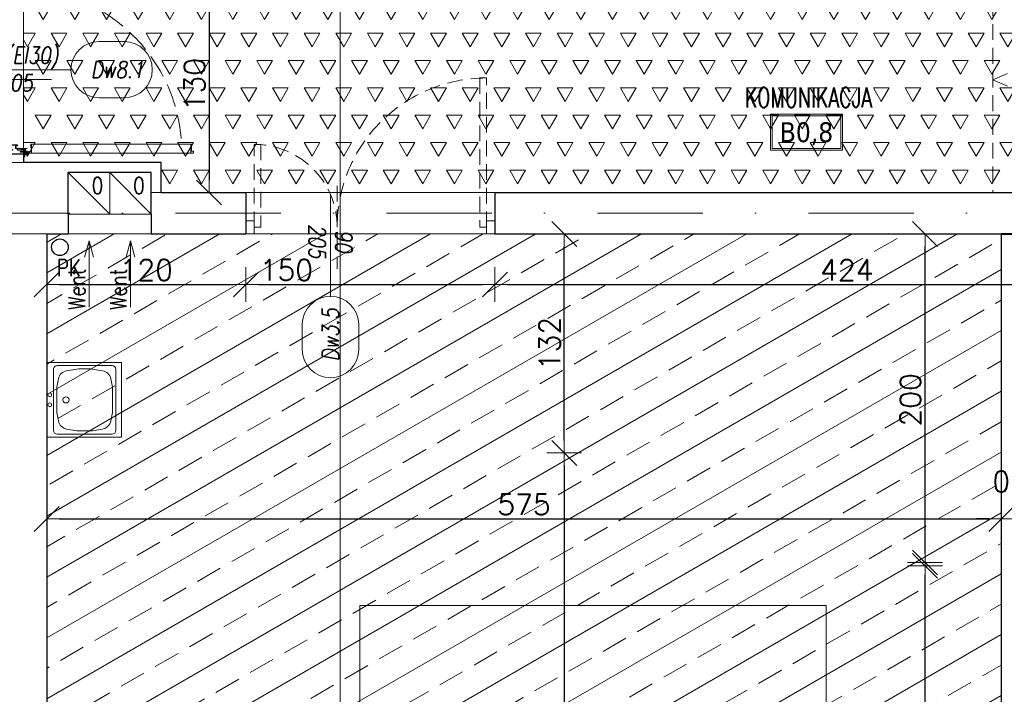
# Model space of a CAD drawing. Header units: millimetres. Extents: x 28291 to 177760, y -399809 to -170937.
# Tile 145 of 256: x 51087 to 51681, y -195229 to -194822. Entities that reach past the tile are written whole.
import ezdxf
from ezdxf.enums import TextEntityAlignment as Align

# ---------------------------------------------------------------- set-up
doc = ezdxf.new("R2010")
doc.units = ezdxf.units.MM
for name, pattern in [('CARKOVANA', [7.5, 5, -2.5]), ('CENTER', [0.6, 0.375, -0.075, 0.075, -0.075]), ('DASHDOT', [25.4, 12.7, -6.35, 0, -6.35]), ('Hidden Line', [391.222223, 282.222223, -109]), ('HIDDEN2', [4.7625, 3.175, -1.5875])]:
    doc.linetypes.add(name, pattern=pattern)
doc.layers.get('0').update_dxf_attribs({"lineweight": 0})
for name, color, linetype, lineweight in [('!! 0_ Istn-sciany', 3, 'Continuous', 30), ('!! 0_ Istn-widok', 1, 'Continuous', 15), ('!! 0_Istn-drzwi', 1, 'Continuous', 13), ('!! 0_Istn-went', 5, 'Continuous', 13), ('!! 0_Opis_pom', 9, 'Continuous', 13), ('!! 1_PROJ Sciany', 2, 'Continuous', 40), ('!! 2_POSADZKA OBRYS', 181, 'Continuous', 0), ('!! 2_posadzki winyle 1', 31, 'Continuous', 9), ('!! 2_posadzki winyle 2', 43, 'Continuous', 9), ('!! wymiary osi', 250, 'Continuous', 9), ('0-osie-liniA', 14, 'DASHDOT', 5)]:
    doc.layers.add(name, color=color, linetype=linetype, lineweight=lineweight)
for name, color, linetype, lineweight, true_color in [('!! 0_Istn-armatura', 9, 'Continuous', 9, 0x808080), ('!! 1_drzwi-linia - zrealizowane', 7, 'Continuous', 5, 0x7a7a7a), ('!! 1_Wyburzenia', 252, 'CARKOVANA', 13, 0x696969), ('!! 2_OPIS DRZWI ZREAZL', 7, 'Continuous', 5, 0xb5b5b5)]:
    doc.layers.add(name, color=color, linetype=linetype, lineweight=lineweight, true_color=true_color)
doc.layers.add('!! 0_opis pionów', color=4, linetype='Continuous')
doc.layers.add('!! 0_ramki', color=66, linetype='Continuous', lineweight=9, plot=False)
doc.styles.add('50', font='ROMANS.shx', dxfattribs={"width": 0.8, "height": 10})
doc.styles.add('ARCHETYP', font='romans.shx', dxfattribs={"height": 15})
doc.styles.add('ARIAL', font='tahoma.ttf')
doc.styles.add('TXT', font='simplex.shx')
doc.dimstyles.new('DIM50', dxfattribs={"dimscale": 5, "dimtxt": 2.5, "dimasz": 1.5, "dimexe": 0, "dimexo": 0, "dimgap": 0.5, "dimtad": 1, "dimdec": 4, "dimrnd": 0.5, "dimdsep": 46, "dimtxsty": 'TXT', "dimblk1": 'TICK1', "dimblk2": 'TICK1', "dimsah": 1, "dimcen": 0, "dimse1": 1, "dimse2": 1, "dimclrd": 1, "dimclre": 7, "dimclrt": 9, "dimadec": 0, "dimazin": 0, "dimtfac": 1, "dimtdec": 4, "dimtmove": 2, "dimatfit": 3, "dimldrblk": 'TICK1', "dimfxl": 1, "dimtolj": 1, "dimarcsym": 0})

# ---------------------------------------------------------------- blocks, each defined once
blk = doc.blocks.new('A$C04090CF1')
for p, q in [((0, 60), (60, 60)), ((0, 0), (0, 60)), ((54.5, 55.5), (5.5, 55.5)), ((60, 60), (60, 0)), ((2.5, 8.5), (2.5, 52.5)), ((13.04, 51.51), (19.82, 52.74)), ((46.96, 51.51), (40.18, 52.74)), ((57.5, 8.5), (57.5, 52.5)), ((5.22, 36.82), (6.58, 44.95)), ((54.78, 36.82), (53.42, 44.95)), ((6.58, 16.05), (5.22, 24.18)), ((53.42, 16.05), (54.78, 24.18)), ((19.82, 8.26), (13.04, 9.49)), ((40.18, 8.26), (46.96, 9.49)), ((60, 0), (0, 0)), ((54.5, 5.5), (5.5, 5.5))]:
    blk.add_line(p, q)
for points in [[(19.82, 52.74), (40.18, 52.74)], [(19.82, 8.26), (40.18, 8.26)]]:
    blk.add_lwpolyline(points)
for centre, radius in [((30, 15.5), 2.5), ((26, 2.48), 1.5), ((34, 2.48), 1.5)]:
    blk.add_circle(centre, radius)
for centre, radius, start, end in [((5.5, 52.5), 3, 90, 180), ((54.5, 52.5), 3, 0, 90), ((14.47, 43.64), 8, 100.30485, 170.53768), ((45.53, 43.64), 8, 9.46232, 79.69515), ((188.36, 30.5), 183.25, 178.0251, 181.9749), ((-128.36, 30.5), 183.25, 358.0251, 1.9749), ((14.47, 17.36), 8, 189.46232, 259.69515), ((45.53, 17.36), 8, 280.30485, 350.53768), ((5.5, 8.5), 3, 180, 270), ((54.5, 8.5), 3, 270, 0)]:
    blk.add_arc(centre, radius, start, end)
blk = doc.blocks.new('A$C1F8E0840')
at = {"linetype": 'Continuous', "xscale": 0.75, "yscale": 0.75, "zscale": 0.75}
blk.add_blockref('A$C04090CF1', (-22.5, 0), dxfattribs=at)
blk = doc.blocks.new('BLOK OSI')
at = {"layer": '0-osie-liniA', "ltscale": 5}
blk.add_lwpolyline([(48639.25763, -195002.0883), (55442.2848, -195002.0883)], dxfattribs=at)
blk = doc.blocks.new('1_ok-opis')
blk.add_line((0, 111.61), (0, 50))
for points in [[(-17, 128.61), (-17, 143.61)], [(17, 128.61), (17, 143.61)]]:
    blk.add_lwpolyline(points)
for centre, start, end in [((0, 143.61), 0, 180), ((0, 128.61), 180, 0)]:
    blk.add_arc(centre, 17, start, end)
at = {"style": 'ARCHETYP'}
for tag, height, rotation, p in [('NR', 12, 90, (0, 136.9)), ('NR', 12, 270, (0, 136.9)), ('SZEROKOŚĆ', 10, 90, (-8, 78.29)), ('WYSOKOŚĆ', 10, 270, (-8, 78.29)), ('WYSOKOŚĆ', 10, 90, (8, 78.29)), ('SZEROKOŚĆ', 10, 270, (8, 78.29))]:
    blk.add_attdef(tag, text='', height=height, rotation=rotation, dxfattribs=at).set_placement(p, align=Align.MIDDLE)
blk = doc.blocks.new('TICK1')
at = {"color": 2}
blk.add_line((-1, -1), (1, 1), dxfattribs=at)
at = {"color": 0}
for p, q in [((0, -1.4), (0, 1.4)), ((0, 0), (-1, 0))]:
    blk.add_line(p, q, dxfattribs=at)
blk = doc.blocks.new('*D2559')
at = {"layer": '!! wymiary osi', "color": 1, "lineweight": -2, "transparency": 16777216}
blk.add_line((51111.21, -195123.33), (51671.21, -195123.33), dxfattribs=at)
at = {"layer": 'DEFPOINTS', "color": 0, "transparency": 16777216}
for p in [(51103.71, -195083.59), (51678.71, -195083.59), (51678.71, -195123.33)]:
    blk.add_point(p, dxfattribs=at)
at = {"layer": '!! wymiary osi', "color": 1, "lineweight": -2, "transparency": 16777216, "xscale": 7.5, "yscale": 7.5, "zscale": 7.5, "rotation": 180}
blk.add_blockref('TICK1', (51103.71, -195123.33), dxfattribs=at)
at = {"layer": '!! wymiary osi', "color": 1, "lineweight": -2, "transparency": 16777216, "xscale": 7.5, "yscale": 7.5, "zscale": 7.5}
blk.add_blockref('TICK1', (51678.71, -195123.33), dxfattribs=at)
at = {"layer": '!! wymiary osi', "color": 9, "transparency": 16777216, "insert": (51391.21, -195114.58), "char_height": 12.5, "attachment_point": 5, "style": 'TXT'}
blk.add_mtext('\\A1;575', dxfattribs=at)
blk = doc.blocks.new('*D2560')
at = {"layer": '!! wymiary osi', "color": 1, "lineweight": -2, "transparency": 16777216}
for p, q in [((51671.21, -195123.33), (51663.71, -195123.33)), ((51686.21, -195123.33), (51693.71, -195123.33))]:
    blk.add_line(p, q, dxfattribs=at)
at = {"layer": 'DEFPOINTS', "color": 0, "transparency": 16777216}
for p in [(51678.71, -195083.59), (51678.71, -195123.33), (51678.71, -195151.59)]:
    blk.add_point(p, dxfattribs=at)
at = {"layer": '!! wymiary osi', "color": 1, "lineweight": -2, "transparency": 16777216, "xscale": 7.5, "yscale": 7.5, "zscale": 7.5}
blk.add_blockref('TICK1', (51678.71, -195123.33), dxfattribs=at)
at = {"layer": '!! wymiary osi', "color": 1, "lineweight": -2, "transparency": 16777216, "xscale": 7.5, "yscale": 7.5, "zscale": 7.5, "rotation": 180}
blk.add_blockref('TICK1', (51678.71, -195123.33), dxfattribs=at)
at = {"layer": '!! wymiary osi', "color": 9, "transparency": 16777216, "insert": (51678.71, -195100.83), "char_height": 12.5, "attachment_point": 5, "style": 'TXT'}
blk.add_mtext('\\A1;0', dxfattribs=at)
blk = doc.blocks.new('*D2562')
at = {"layer": '!! wymiary osi', "color": 1, "lineweight": -2, "transparency": 16777216}
blk.add_line((51632.79, -195580.09), (51632.79, -195157.1), dxfattribs=at)
at = {"layer": 'DEFPOINTS', "color": 0, "transparency": 16777216}
for p in [(51632.79, -195149.6), (51678.71, -195149.6), (51678.71, -195587.59)]:
    blk.add_point(p, dxfattribs=at)
at = {"layer": '!! wymiary osi', "color": 1, "lineweight": -2, "transparency": 16777216, "xscale": 7.5, "yscale": 7.5, "zscale": 7.5}
for p, rotation in [((51632.79, -195149.6), 90), ((51632.79, -195587.59), 270)]:
    blk.add_blockref('TICK1', p, dxfattribs=dict(at, rotation=rotation))
at = {"layer": '!! wymiary osi', "color": 9, "transparency": 16777216, "insert": (51624.04, -195368.59), "char_height": 12.5, "attachment_point": 5, "rotation": 90, "style": 'TXT'}
blk.add_mtext('\\A1;438', dxfattribs=at)
blk = doc.blocks.new('*D2563')
at = {"layer": '!! wymiary osi', "color": 1, "lineweight": -2, "transparency": 16777216}
blk.add_line((51632.79, -195144.09), (51632.79, -194959.09), dxfattribs=at)
at = {"layer": 'DEFPOINTS', "color": 0, "transparency": 16777216}
for p in [(51632.79, -194951.59), (51678.71, -194951.59), (51678.71, -195151.59)]:
    blk.add_point(p, dxfattribs=at)
at = {"layer": '!! wymiary osi', "color": 1, "lineweight": -2, "transparency": 16777216, "xscale": 7.5, "yscale": 7.5, "zscale": 7.5}
for p, rotation in [((51632.79, -194951.59), 90), ((51632.79, -195151.59), 270)]:
    blk.add_blockref('TICK1', p, dxfattribs=dict(at, rotation=rotation))
at = {"layer": '!! wymiary osi', "color": 9, "transparency": 16777216, "insert": (51624.04, -195051.59), "char_height": 12.5, "attachment_point": 5, "rotation": 90, "style": 'TXT'}
blk.add_mtext('\\A1;200', dxfattribs=at)
blk = doc.blocks.new('*D2564')
at = {"layer": '!! wymiary osi', "color": 1, "lineweight": -2, "transparency": 16777216}
blk.add_line((51415.47, -195076.09), (51415.47, -194959.09), dxfattribs=at)
at = {"layer": 'DEFPOINTS', "color": 0, "transparency": 16777216}
for p in [(51361.71, -194951.59), (51415.47, -194951.59), (51361.71, -195083.59)]:
    blk.add_point(p, dxfattribs=at)
at = {"layer": '!! wymiary osi', "color": 1, "lineweight": -2, "transparency": 16777216, "xscale": 7.5, "yscale": 7.5, "zscale": 7.5}
for p, rotation in [((51415.47, -194951.59), 90), ((51415.47, -195083.59), 270)]:
    blk.add_blockref('TICK1', p, dxfattribs=dict(at, rotation=rotation))
at = {"layer": '!! wymiary osi', "color": 9, "transparency": 16777216, "insert": (51406.72, -195017.59), "char_height": 12.5, "attachment_point": 5, "rotation": 90, "style": 'TXT'}
blk.add_mtext('\\A1;132', dxfattribs=at)
blk = doc.blocks.new('*D2565')
at = {"layer": '!! wymiary osi', "color": 1, "lineweight": -2, "transparency": 16777216}
blk.add_line((51415.47, -195091.09), (51415.47, -195580.09), dxfattribs=at)
at = {"layer": 'DEFPOINTS', "color": 0, "transparency": 16777216}
for p in [(51361.71, -195083.59), (51361.22, -195587.59), (51415.47, -195587.59)]:
    blk.add_point(p, dxfattribs=at)
at = {"layer": '!! wymiary osi', "color": 1, "lineweight": -2, "transparency": 16777216, "xscale": 7.5, "yscale": 7.5, "zscale": 7.5}
for p, rotation in [((51415.47, -195083.59), 90), ((51415.47, -195587.59), 270)]:
    blk.add_blockref('TICK1', p, dxfattribs=dict(at, rotation=rotation))
at = {"layer": '!! wymiary osi', "color": 9, "transparency": 16777216, "insert": (51406.72, -195335.59), "char_height": 12.5, "attachment_point": 5, "rotation": 90, "style": 'TXT'}
blk.add_mtext('\\A1;504', dxfattribs=at)
blk = doc.blocks.new('*D2571')
at = {"layer": '!! wymiary osi', "color": 1, "lineweight": -2, "transparency": 16777216}
blk.add_line((51111.21, -194982.06), (51216.21, -194982.06), dxfattribs=at)
at = {"layer": 'DEFPOINTS', "color": 0, "transparency": 16777216}
for p in [(51103.71, -194951.59), (51223.71, -194951.59), (51223.71, -194982.06)]:
    blk.add_point(p, dxfattribs=at)
at = {"layer": '!! wymiary osi', "color": 1, "lineweight": -2, "transparency": 16777216, "xscale": 7.5, "yscale": 7.5, "zscale": 7.5, "rotation": 180}
blk.add_blockref('TICK1', (51103.71, -194982.06), dxfattribs=at)
at = {"layer": '!! wymiary osi', "color": 1, "lineweight": -2, "transparency": 16777216, "xscale": 7.5, "yscale": 7.5, "zscale": 7.5}
blk.add_blockref('TICK1', (51223.71, -194982.06), dxfattribs=at)
at = {"layer": '!! wymiary osi', "color": 9, "transparency": 16777216, "insert": (51163.71, -194973.31), "char_height": 12.5, "attachment_point": 5, "style": 'TXT'}
blk.add_mtext('\\A1;120', dxfattribs=at)
blk = doc.blocks.new('*D2572')
at = {"layer": '!! wymiary osi', "color": 1, "lineweight": -2, "transparency": 16777216}
blk.add_line((51381.21, -194982.06), (51790.21, -194982.06), dxfattribs=at)
at = {"layer": 'DEFPOINTS', "color": 0, "transparency": 16777216}
for p in [(51373.71, -194951.59), (51797.71, -194951.59), (51797.71, -194982.06)]:
    blk.add_point(p, dxfattribs=at)
at = {"layer": '!! wymiary osi', "color": 1, "lineweight": -2, "transparency": 16777216, "xscale": 7.5, "yscale": 7.5, "zscale": 7.5, "rotation": 180}
blk.add_blockref('TICK1', (51373.71, -194982.06), dxfattribs=at)
at = {"layer": '!! wymiary osi', "color": 1, "lineweight": -2, "transparency": 16777216, "xscale": 7.5, "yscale": 7.5, "zscale": 7.5}
blk.add_blockref('TICK1', (51797.71, -194982.06), dxfattribs=at)
at = {"layer": '!! wymiary osi', "color": 9, "transparency": 16777216, "insert": (51585.71, -194973.31), "char_height": 12.5, "attachment_point": 5, "style": 'TXT'}
blk.add_mtext('\\A1;424', dxfattribs=at)
blk = doc.blocks.new('*D2575')
at = {"layer": '!! wymiary osi', "color": 1, "lineweight": -2, "transparency": 16777216}
blk.add_line((51231.21, -194982.06), (51366.21, -194982.06), dxfattribs=at)
at = {"layer": 'DEFPOINTS', "color": 0, "transparency": 16777216}
for p in [(51223.71, -194939.09), (51373.71, -194939.09), (51373.71, -194982.06)]:
    blk.add_point(p, dxfattribs=at)
at = {"layer": '!! wymiary osi', "color": 1, "lineweight": -2, "transparency": 16777216, "xscale": 7.5, "yscale": 7.5, "zscale": 7.5, "rotation": 180}
blk.add_blockref('TICK1', (51223.71, -194982.06), dxfattribs=at)
at = {"layer": '!! wymiary osi', "color": 1, "lineweight": -2, "transparency": 16777216, "xscale": 7.5, "yscale": 7.5, "zscale": 7.5}
blk.add_blockref('TICK1', (51373.71, -194982.06), dxfattribs=at)
at = {"layer": '!! wymiary osi', "color": 9, "transparency": 16777216, "insert": (51248.09, -194973.31), "char_height": 12.5, "attachment_point": 5, "style": 'TXT'}
blk.add_mtext('\\A1;150', dxfattribs=at)
blk = doc.blocks.new('*D2578')
at = {"layer": '!! wymiary osi', "color": 1, "lineweight": -2, "transparency": 16777216}
blk.add_line((51201.54, -194804.09), (51201.54, -194919.09), dxfattribs=at)
at = {"layer": 'DEFPOINTS', "color": 0, "transparency": 16777216}
for p in [(51221.22, -194796.59), (51201.54, -194926.59), (51221.22, -194926.59)]:
    blk.add_point(p, dxfattribs=at)
at = {"layer": '!! wymiary osi', "color": 1, "lineweight": -2, "transparency": 16777216, "xscale": 7.5, "yscale": 7.5, "zscale": 7.5}
for p, rotation in [((51201.54, -194796.59), 90), ((51201.54, -194926.59), 270)]:
    blk.add_blockref('TICK1', p, dxfattribs=dict(at, rotation=rotation))
at = {"layer": '!! wymiary osi', "color": 9, "transparency": 16777216, "insert": (51192.79, -194861.59), "char_height": 12.5, "attachment_point": 5, "rotation": 90, "style": 'TXT'}
blk.add_mtext('\\A1;130', dxfattribs=at)
blk = doc.blocks.new('zaw-dr-90-p')
at = {"color": 2, "linetype": 'CENTER', "ltscale": 0.2}
for p, q in [((12, 0), (-12, 0)), ((0, 12), (0, -12)), ((24.5, 24), (31, 24)), ((24.5, 19), (31, 19))]:
    blk.add_line(p, q, dxfattribs=at)
at = {"ltscale": 0.2}
for p, q in [((10, 12), (6.5, 12)), ((10, 0), (10, 6.5))]:
    blk.add_line(p, q, dxfattribs=at)
blk.add_lwpolyline([(0, 6.5), (23.5, 6.5, 0.414214), (28, 11), (28, 31), (24.5, 31), (24.5, 11, -0.414214), (23.5, 10), (0, 10, 4.561698), (7.6, 6.5), (4.9, 4.2)], format="xyb", dxfattribs=at)
blk.add_lwpolyline([(-0.2, -0.2), (-2.5, -0.2), (-2.5, 0.2), (-0.2, 0.2), (-0.2, 2.5), (0.2, 2.5), (0.2, 0.2), (2.8, 0.2), (2.8, -0.2), (0.2, -0.2), (0.2, -2.8), (-0.2, -2.8)], close=True)
blk.add_lwpolyline([(10, 10), (10, 39), (6.5, 39), (6.5, 10)], dxfattribs=at)
blk.add_circle((0, 0), 6.5, dxfattribs=at)
blk = doc.blocks.new('drzwi 90- sc 12')
for p, q in [((-13620.32, 20410.16), (-13620.32, 20313.77)), ((-13614.92, 20409.86), (-13620.32, 20409.86)), ((-13616.12, 20410.26), (-13620.22, 20410.26)), ((-13616.12, 20410.26), (-13620, 20410.26)), ((-13618.17, 20410.26), (-13616.22, 20410.26)), ((-13618.17, 20410.26), (-13616.22, 20410.26)), ((-13616.12, 20410.26), (-13616.12, 20411.46)), ((-13616.12, 20411.46), (-13615.02, 20411.46)), ((-13614.92, 20411.36), (-13614.92, 20313.77)), ((-13620.32, 20313.47), (-13620.32, 20317.97)), ((-13614.92, 20313.77), (-13620.32, 20313.77)), ((-13618.22, 20313.37), (-13620.22, 20313.37)), ((-13618.22, 20313.67), (-13618.22, 20313.37)), ((-13618.22, 20313.67), (-13616.42, 20313.67)), ((-13614.92, 20312.27), (-13614.92, 20317.97)), ((-13715.57, 20308.32), (-13715.57, 20308.56)), ((-13715.57, 20307.69), (-13715.57, 20308.56)), ((-13715.57, 20307.82), (-13715.57, 20308.56)), ((-13715.57, 20307.72), (-13715.37, 20307.72)), ((-13617.77, 20311.12), (-13617.77, 20305.72)), ((-13617.77, 20311.12), (-13617.77, 20305.72)), ((-13616.17, 20309.92), (-13617.37, 20309.92)), ((-13616.17, 20309.92), (-13616.17, 20311.02)), ((-13615.92, 20313.17), (-13615.92, 20312.17)), ((-13615.92, 20312.17), (-13615.02, 20312.17)), ((-13715.77, 20301.96), (-13716.27, 20301.96)), ((-13616.77, 20301.96), (-13616.27, 20301.96))]:
    blk.add_line(p, q)
for points in [[(-13665.27, 20284.96), (-13665.27, 20325.83)], [(-13615.57, 20309.64), (-13615.32, 20309.64), (-13615.32, 20309.82), (-13616.32, 20309.82), (-13616.32, 20309.64), (-13615.92, 20309.64)]]:
    blk.add_lwpolyline(points)
at = {"lineweight": 30}
for points in [[(-13716.27, 20308.92), (-13721.27, 20308.92)], [(-13716.27, 20308.92), (-13716.27, 20296.92)], [(-13614.27, 20308.92), (-13609.27, 20308.92)], [(-13614.27, 20308.92), (-13614.27, 20296.92)]]:
    blk.add_lwpolyline(points, dxfattribs=at)
at = {"ltscale": 0.2}
for points in [[(-13715.57, 20307.51), (-13715.57, 20309.48, 0.414214), (-13715.91, 20309.82), (-13719.43, 20309.82, 0.414214), (-13719.77, 20309.48), (-13719.77, 20308.92), (-13719.59, 20308.92), (-13719.59, 20309.48, -0.414214), (-13719.43, 20309.64), (-13716.97, 20309.64)], [(-13716.97, 20309.64), (-13715.91, 20309.64, -0.414214), (-13715.75, 20309.48), (-13715.75, 20307.51)], [(-13715.75, 20307.76), (-13715.75, 20305.58, 0.414214), (-13715.41, 20305.24), (-13714.96, 20305.24, -0.414214), (-13714.8, 20305.08), (-13714.8, 20304.48, 0.414214), (-13714.46, 20304.14), (-13713.28, 20304.14, 0.414214), (-13712.94, 20304.48), (-13712.94, 20305.15, -1), (-13712.75, 20305.15), (-13712.75, 20301.96, -0.414214), (-13712.91, 20301.8), (-13715.43, 20301.8, -0.414214), (-13715.59, 20301.96), (-13715.59, 20302.52), (-13715.77, 20302.52), (-13715.77, 20301.96, 0.414214), (-13715.43, 20301.62), (-13712.91, 20301.62, 0.414214), (-13712.57, 20301.96), (-13712.57, 20305.15, 1), (-13713.12, 20305.15), (-13713.12, 20304.48, -0.414214), (-13713.28, 20304.32), (-13714.46, 20304.32, -0.414214), (-13714.62, 20304.48), (-13714.62, 20305.08, 0.414214), (-13714.96, 20305.42), (-13715.41, 20305.42, -0.414214), (-13715.57, 20305.58), (-13715.57, 20307.64)], [(-13615.92, 20309.64), (-13616.63, 20309.64, 0.414214), (-13616.79, 20309.48), (-13616.79, 20305.58, -0.414214), (-13617.13, 20305.24), (-13617.58, 20305.24, 0.414214), (-13617.74, 20305.08), (-13617.74, 20304.48, -0.414214), (-13618.08, 20304.14), (-13619.26, 20304.14, -0.414214), (-13619.6, 20304.48), (-13619.6, 20305.15, 1), (-13619.79, 20305.15), (-13619.79, 20301.96, 0.414214), (-13619.63, 20301.8), (-13617.11, 20301.8, 0.414214), (-13616.95, 20301.96), (-13616.95, 20302.52), (-13616.77, 20302.52), (-13616.77, 20301.96, -0.414214), (-13617.11, 20301.62), (-13619.63, 20301.62, -0.414214), (-13619.97, 20301.96), (-13619.97, 20305.15, -1), (-13619.42, 20305.15), (-13619.42, 20304.48, 0.414214), (-13619.26, 20304.32), (-13618.08, 20304.32, 0.414214), (-13617.92, 20304.48), (-13617.92, 20305.08, -0.414214), (-13617.58, 20305.42), (-13617.13, 20305.42, 0.414214), (-13616.97, 20305.58), (-13616.97, 20309.48, -0.414214), (-13616.63, 20309.82), (-13613.11, 20309.82, -0.414214), (-13612.77, 20309.48), (-13612.77, 20308.92), (-13612.95, 20308.92), (-13612.95, 20309.48, 0.414214), (-13613.11, 20309.64), (-13615.57, 20309.64)]]:
    blk.add_lwpolyline(points, format="xyb", dxfattribs=at)
blk.add_lwpolyline([(-13616.79, 20308.82), (-13616.97, 20308.82), (-13616.97, 20307.42), (-13616.79, 20307.42)], close=True)
for centre, radius, start, end in [((-13620.22, 20410.16), 0.1, 90, 180), ((-13615.02, 20411.36), 0.1, 0, 90), ((-13620.22, 20313.47), 0.1, 180, 270), ((-13616.42, 20313.17), 0.5, 0, 90), ((-13616.27, 20311.02), 0.1, 0, 90), ((-13615.02, 20312.27), 0.1, 270, 0)]:
    blk.add_arc(centre, radius, start, end)
at = {"linetype": 'Hidden Line', "lineweight": 9, "ltscale": 0.05}
blk.add_arc((-13615.5, 20305.14), 99.12, 94.80054, 177.69442, dxfattribs=at)
at = {"xscale": 0.09999999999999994, "yscale": 0.09999999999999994, "zscale": 0.09999999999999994, "rotation": 180.0000000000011}
blk.add_blockref('zaw-dr-90-p', (-13614.92, 20310.92), dxfattribs=at)

msp = doc.modelspace()

# ---------------------------------------------------------------- hatches: boundary and pattern name
at = {"layer": '!! 2_posadzki winyle 1'}
h = msp.add_hatch(dxfattribs=at)
h.set_pattern_fill('TRIANG', color=256, scale=2, style=0)
h.paths.add_polyline_path([(51089.71142, -194908.5883), (51172.71142, -194908.5883), (51172.71142, -194926.5883), (51935.71142, -194926.5883), (51935.71142, -194910.5883), (51979.71142, -194910.5883), (51979.71142, -194796.5883), (51221.21802, -194796.5883), (51221.21802, -194513.5883), (51089.71142, -194513.5883)])
at = {"layer": '!! 2_posadzki winyle 2'}
h = msp.add_hatch(dxfattribs=at)
h.set_pattern_fill('BRASS', color=256, scale=5, angle=30, style=0)
h.paths.add_polyline_path([(51103.71142, -194951.5883), (51678.71142, -194951.5883), (51678.71142, -195587.5883), (51103.71142, -195587.5883)])

# ---------------------------------------------------------------- linework, layer by layer
at = {"layer": '!! 0_ Istn-sciany'}
for points in [[(51089.71142, -194903.5883), (51077.71142, -194903.5883)], [(51089.71142, -194903.5883), (51089.71142, -194908.5883)], [(51172.71142, -194908.5883), (51089.71142, -194908.5883)], [(51172.71142, -194926.5883), (51172.71142, -194908.5883)], [(51166.71142, -194914.5883), (51116.71142, -194914.5883)], [(51116.71142, -194939.5883), (51116.71142, -194914.5883)], [(51166.71142, -194939.5883), (51166.71142, -194914.5883)], [(51172.71142, -194926.5883), (51223.71142, -194926.5883)], [(51223.71142, -194926.5883), (51223.71142, -194951.5883)], [(51373.71142, -194926.5883), (51797.71142, -194926.5883)], [(51373.71142, -194926.5883), (51373.71142, -194951.5883)], [(51116.71142, -194939.5883), (51116.71142, -194939.5883)], [(51116.71142, -194939.5883), (51116.71142, -194951.5883)], [(51166.71142, -194939.5883), (51166.71142, -194951.5883)], [(51103.71142, -194951.5883), (51116.71142, -194951.5883)], [(51103.71142, -194951.5883), (51103.71142, -195587.5883)], [(51166.71142, -194951.5883), (51223.71142, -194951.5883)], [(51373.71142, -194951.5883), (51678.71142, -194951.5883)], [(51678.71142, -194951.5883), (51678.71142, -195587.5883)]]:
    msp.add_lwpolyline(points, dxfattribs=at)
at = {"layer": '!! 0_ Istn-widok'}
for points in [[(51077.71142, -194908.5883), (51089.71142, -194908.5883)], [(51166.71142, -194926.5883), (51172.71142, -194926.5883)], [(51078.71142, -194951.5883), (51103.71142, -194951.5883)]]:
    msp.add_lwpolyline(points, dxfattribs=at)
at = {"layer": '!! 0_Istn-drzwi'}
for points in [[(51056.71142, -194852.58826), (51106.71142, -194852.58826)], [(51056.71142, -194858.5883), (51106.71142, -194858.5883)]]:
    msp.add_lwpolyline(points, dxfattribs=at)
at = {"layer": '!! 0_Istn-went'}
for points in [[(51116.71142, -194939.5883), (51141.71142, -194939.5883), (51141.71142, -194914.5883), (51116.71142, -194914.5883)], [(51141.71142, -194939.5883), (51166.71142, -194939.5883), (51166.71142, -194914.5883), (51141.71142, -194914.5883)]]:
    msp.add_lwpolyline(points, close=True, dxfattribs=at)
for points in [[(51116.71142, -194914.5883), (51141.71142, -194939.5883)], [(51141.71142, -194914.5883), (51166.71142, -194939.5883)], [(51116.71142, -194951.5883), (51166.71142, -194951.5883)], [(51129.21142, -194955.64023), (51126.53193, -194965.64023)], [(51129.21142, -194995.68676), (51129.21142, -194955.64023)], [(51129.21142, -194955.64023), (51131.89092, -194965.64023)], [(51154.21142, -194955.64023), (51151.53193, -194965.64023)], [(51154.21142, -194995.68676), (51154.21142, -194955.64023)], [(51154.21142, -194955.64023), (51156.89092, -194965.64023)]]:
    msp.add_lwpolyline(points, dxfattribs=at)
at = {"layer": '!! 0_opis pionów'}
msp.add_circle((51111.71142, -194959.5883), 5, dxfattribs=at)
at = {"layer": '!! 0_Opis_pom', "ltscale": 0.7}
for points in [[(51539.62742, -194901.15848), (51583.14742, -194901.15848), (51583.14742, -194879.39848), (51539.62742, -194879.39848)], [(51540.71542, -194900.07048), (51582.05942, -194900.07048), (51582.05942, -194880.48648), (51540.71542, -194880.48648)]]:
    msp.add_lwpolyline(points, close=True, dxfattribs=at)
at = {"layer": '!! 0_ramki'}
for points in [[(51280.42916, -198945.67237), (51280.42916, -194745.67237), (54250.42916, -194745.67237), (54250.42916, -198945.67237)], [(51292.29979, -195175.52446), (51573.29623, -195175.52446), (51573.29623, -195345.29983), (51292.29979, -195345.29983)]]:
    msp.add_lwpolyline(points, close=True, dxfattribs=at)
at = {"layer": '!! 1_PROJ Sciany'}
msp.add_lwpolyline([(51678.71142, -194951.5883), (51690.71142, -194951.5883)], dxfattribs=at)
at = {"layer": '!! 1_Wyburzenia', "linetype": 'HIDDEN2', "ltscale": 3}
for points in [[(51673.71142, -194796.5883), (51673.71142, -194926.5883)], [(51673.71142, -194858.73758), (51703.71142, -194845.85366)], [(51673.71142, -194858.73758), (51703.71142, -194871.62149)], [(51278.71142, -194922.5883), (51278.71142, -194972.5883)]]:
    msp.add_lwpolyline(points, dxfattribs=at)
for points in [[(51364.71142, -194857.5883), (51364.71142, -194947.5883), (51368.71142, -194947.5883), (51368.71142, -194857.5883)], [(51232.71142, -194897.5883), (51232.71142, -194947.5883), (51228.71142, -194947.5883), (51228.71142, -194897.5883)], [(51228.71142, -194943.5883), (51223.71142, -194943.5883), (51223.71142, -194951.5883), (51228.71142, -194951.5883)], [(51368.71142, -194943.5883), (51373.71142, -194943.5883), (51373.71142, -194951.5883), (51368.71142, -194951.5883)]]:
    msp.add_lwpolyline(points, close=True, dxfattribs=at)
for centre, radius, start, end in [((51368.71142, -194947.5883), 90, 89.99999996, 179.99999996), ((51228.71142, -194947.5883), 50, 0.00000004, 90.00000004)]:
    msp.add_arc(centre, radius, start, end, dxfattribs=at)
at = {"layer": '!! 2_POSADZKA OBRYS'}
for points in [[(51089.71142, -194908.5883), (51172.71142, -194908.5883), (51172.71142, -194926.5883), (51935.71142, -194926.5883), (51935.71142, -194910.5883), (51979.71142, -194910.5883), (51979.71142, -194796.5883), (51221.21802, -194796.5883), (51221.21802, -194513.5883), (51089.71142, -194513.5883)], [(51103.71142, -194951.5883), (51678.71142, -194951.5883), (51678.71142, -195587.5883), (51103.71142, -195587.5883)]]:
    msp.add_lwpolyline(points, close=True, dxfattribs=at)

# ---------------------------------------------------------------- block references
at = {"layer": '!! 0_ Istn-sciany'}
msp.add_blockref('BLOK OSI', (0, 63), dxfattribs=at)
at = {"layer": '!! 0_Istn-armatura', "rotation": 270}
msp.add_blockref('A$C1F8E0840', (51103.71142, -195051.5883), dxfattribs=at)
at = {"layer": '!! 1_drzwi-linia - zrealizowane', "rotation": 270.000005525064}
msp.add_blockref('drzwi 90- sc 12', (30780.7884, -208517.85988), dxfattribs=at)
at = {"layer": '!! 2_OPIS DRZWI ZREAZL'}
ref = msp.add_blockref('1_ok-opis', (51006.71104, -194852.58826), dxfattribs=dict(at, xscale=-1, rotation=269.9999963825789))
ref.add_attrib('WYSOKOŚĆ', '90 (EI30)', dxfattribs={"layer": '0', "height": 10, "rotation": 359.99999638, "style": '50', "oblique": 10, "width": 0.8}).set_placement((51085.00189, -194844.58826), align=Align.MIDDLE)
ref.add_attrib('SZEROKOŚĆ', '205', dxfattribs={"layer": '0', "height": 10, "rotation": 359.99999638, "style": '50', "oblique": 10, "width": 0.8}).set_placement((51085.00189, -194860.58826), align=Align.MIDDLE)
ref.add_attrib('NR', 'Dw8.1', dxfattribs={"layer": '0', "height": 10, "rotation": 359.99999638, "style": '50', "oblique": 10, "width": 0.8}).set_placement((51146.36604, -194852.58827), align=Align.MIDDLE)
ref = msp.add_blockref('1_ok-opis', (51274.71138, -194877.62285), dxfattribs=dict(at, rotation=180.0000036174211))
ref.add_attrib('WYSOKOŚĆ', '205', dxfattribs={"layer": '0', "height": 10, "rotation": 90.00000362, "style": '50', "oblique": 10, "text_generation_flag": 6, "width": 0.8}).set_placement((51266.71139, -194955.91371), align=Align.MIDDLE)
ref.add_attrib('SZEROKOŚĆ', '90', dxfattribs={"layer": '0', "height": 10, "rotation": 90.00000362, "style": '50', "oblique": 10, "text_generation_flag": 6, "width": 0.8}).set_placement((51282.71139, -194955.91371), align=Align.MIDDLE)
ref.add_attrib('NR', 'Dw3.5', dxfattribs={"layer": '0', "height": 10, "rotation": 90.00000362, "style": '50', "oblique": 10, "width": 0.8}).set_placement((51274.71139, -195012.42977), align=Align.MIDDLE)

# ---------------------------------------------------------------- texts
at = {"layer": '!! 0_Istn-went', "style": 'ARCHETYP', "width": 0.8}
for s, rotation, p in [('0', 0.00000004, (51130.87286, -194927.41077)), ('0', 0.00000004, (51155.87286, -194927.41077)), ('Went', 89.99999996, (51126.8812, -194997.47365)), ('Went', 89.99999996, (51151.8812, -194997.47365))]:
    msp.add_text(s, height=10, rotation=rotation, dxfattribs=at).set_placement(p)
at = {"layer": '!! 0_opis pionów', "style": 'ARCHETYP', "width": 0.8}
msp.add_text('PK', height=10, rotation=0.00000004, dxfattribs=at).set_placement((51109.92953, -194977.04165))
at = {"layer": '!! 0_Opis_pom', "ltscale": 0.7, "style": 'TXT', "width": 0.7}
msp.add_text('KOMUNIKACJA', height=12, dxfattribs=at).set_placement((51562.50255, -194875.35216), align=Align.CENTER)
at = {"layer": '!! 0_Opis_pom', "ltscale": 0.7, "style": 'ARIAL'}
msp.add_attdef('B0,8', text='', height=11.968, dxfattribs=at).set_placement((51561.38742, -194890.27848), align=Align.MIDDLE_CENTER)

# ---------------------------------------------------------------- dimensions: what is measured, and where the dimension line sits
at = {"layer": '!! wymiary osi'}
for base, p1, p2, picture, middle in [((51201.54314, -194926.5883), (51221.21802, -194796.5883), (51221.21802, -194926.5883), '*D2578', (51192.79314, -194861.5883)), ((51415.47144, -194951.5883), (51361.71142, -195083.5883), (51361.71142, -194951.5883), '*D2564', (51406.72144, -195017.5883)), ((51632.79248, -194951.5883), (51678.71142, -195151.5883), (51678.71142, -194951.5883), '*D2563', (51624.04248, -195051.5883)), ((51415.47144, -195587.5883), (51361.71142, -195083.5883), (51361.21802, -195587.5883), '*D2565', (51406.72144, -195335.5883)), ((51632.792482, -195149.599347), (51678.711424, -195587.588303), (51678.711424, -195149.599347), '*D2562', (51624.042482, -195368.593825))]:
    dim = msp.add_linear_dim(base=base, p1=p1, p2=p2, angle=90, dimstyle='DIM50', dxfattribs=at)
    dim.commit()
    dim.dimension.update_dxf_attribs({"geometry": picture, "text_midpoint": middle})
dim = msp.add_linear_dim(base=(51373.71142, -194982.06011), p1=(51223.71142, -194939.0883), p2=(51373.71142, -194939.0883), dimstyle='DIM50', dxfattribs=at)
dim.commit()
dim.dimension.update_dxf_attribs({"geometry": '*D2575', "text_midpoint": (51248.08707, -194973.31011), "dimtype": 160})
for base, p1, p2, picture, middle in [((51223.71142, -194982.06011), (51103.71142, -194951.5883), (51223.71142, -194951.5883), '*D2571', (51163.71142, -194973.31011)), ((51797.71142, -194982.06011), (51373.71142, -194951.5883), (51797.71142, -194951.5883), '*D2572', (51585.71142, -194973.31011)), ((51678.71142, -195123.33382), (51103.71142, -195083.5883), (51678.71142, -195083.5883), '*D2559', (51391.21142, -195114.58382)), ((51678.7114244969, -195123.3338249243), (51678.7114244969, -195083.588302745), (51678.7114244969, -195151.588302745), '*D2560', (51678.7114244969, -195100.8338249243))]:
    dim = msp.add_linear_dim(base=base, p1=p1, p2=p2, dimstyle='DIM50', dxfattribs=at)
    dim.commit()
    dim.dimension.update_dxf_attribs({"geometry": picture, "text_midpoint": middle})

doc.saveas('drawing.dxf')
